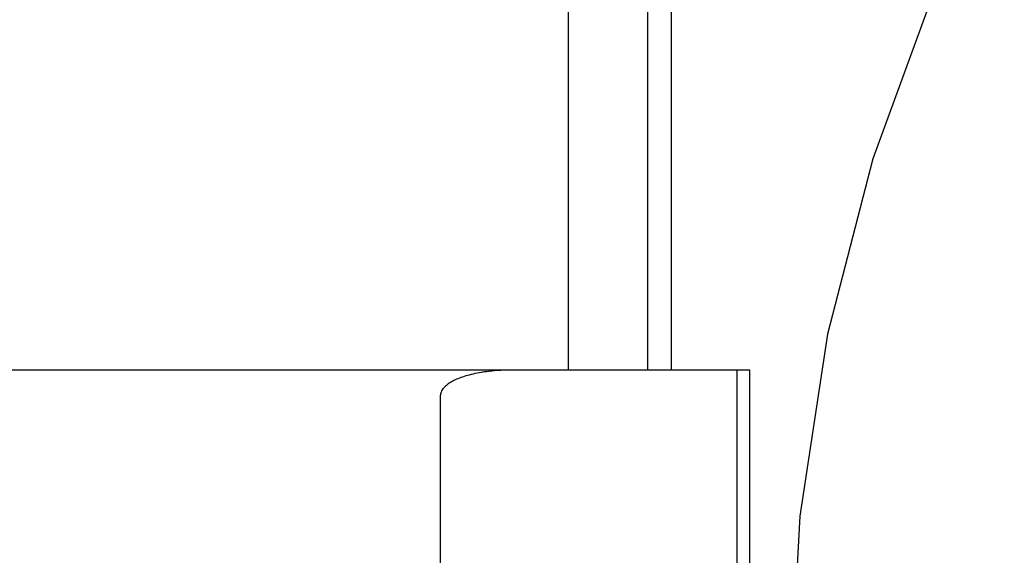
# Model space of a CAD drawing. Header units: inches. Extents: x 0 to 262, y 0 to 169.
# Tile 22 of 78: x 82.6855 to 82.8197, y 93.7915 to 93.8646. Entities that reach past the tile are written whole.
import ezdxf

# ---------------------------------------------------------------- set-up
doc = ezdxf.new("R2010")
doc.units = ezdxf.units.IN
doc.header["$LTSCALE"] = 14.384615
doc.header["$MEASUREMENT"] = 0
doc.linetypes.add('HIDDEN', pattern=[0.2, 0.1, -0.1])
doc.layers.add('DEFAULT_2', color=8, linetype='HIDDEN')

msp = doc.modelspace()

# ---------------------------------------------------------------- linework, layer by layer
at = {"layer": 'DEFAULT_2', "color": 8, "linetype": 'HIDDEN'}
for p, q in [((82.76024, 93.97301), (82.76024, 93.81676)), ((82.77105, 93.97301), (82.77105, 93.81676)), ((82.77426, 93.97301), (82.77426, 93.81676)), ((82.785, 93.81676), (82.30757, 93.81676)), ((82.78329, 93.44176), (82.78329, 93.81676)), ((82.78501, 93.44176), (82.78501, 93.81676)), ((82.74283, 93.44519), (82.74283, 93.81333))]:
    msp.add_line(p, q, dxfattribs=at)
msp.add_lwpolyline([(82.75247, 93.81676), (82.75198, 93.81675), (82.7515, 93.81674), (82.75105, 93.81672), (82.75062, 93.81669), (82.7502, 93.81666), (82.74981, 93.81663), (82.74944, 93.81659), (82.74908, 93.81654), (82.74874, 93.8165), (82.74842, 93.81645), (82.74811, 93.81639), (82.74781, 93.81634), (82.74753, 93.81628), (82.74726, 93.81622), (82.747, 93.81616), (82.74675, 93.81609), (82.74651, 93.81603), (82.74627, 93.81596), (82.74605, 93.81589), (82.74583, 93.81581), (82.74562, 93.81574), (82.74541, 93.81566), (82.74521, 93.81558), (82.74502, 93.8155), (82.74484, 93.81541), (82.74466, 93.81533), (82.74449, 93.81524), (82.74433, 93.81515), (82.74418, 93.81506), (82.74403, 93.81496), (82.74389, 93.81487), (82.74375, 93.81477), (82.74363, 93.81466), (82.7435, 93.81456), (82.74339, 93.81445), (82.74327, 93.81433), (82.74317, 93.8142), (82.74307, 93.81406), (82.74298, 93.81391), (82.74291, 93.81374), (82.74285, 93.81354), (82.74283, 93.81333)], dxfattribs=at)
msp.add_arc((83.04051, 93.77126), 0.25, 90, 270, dxfattribs=at)

doc.saveas('drawing.dxf')
